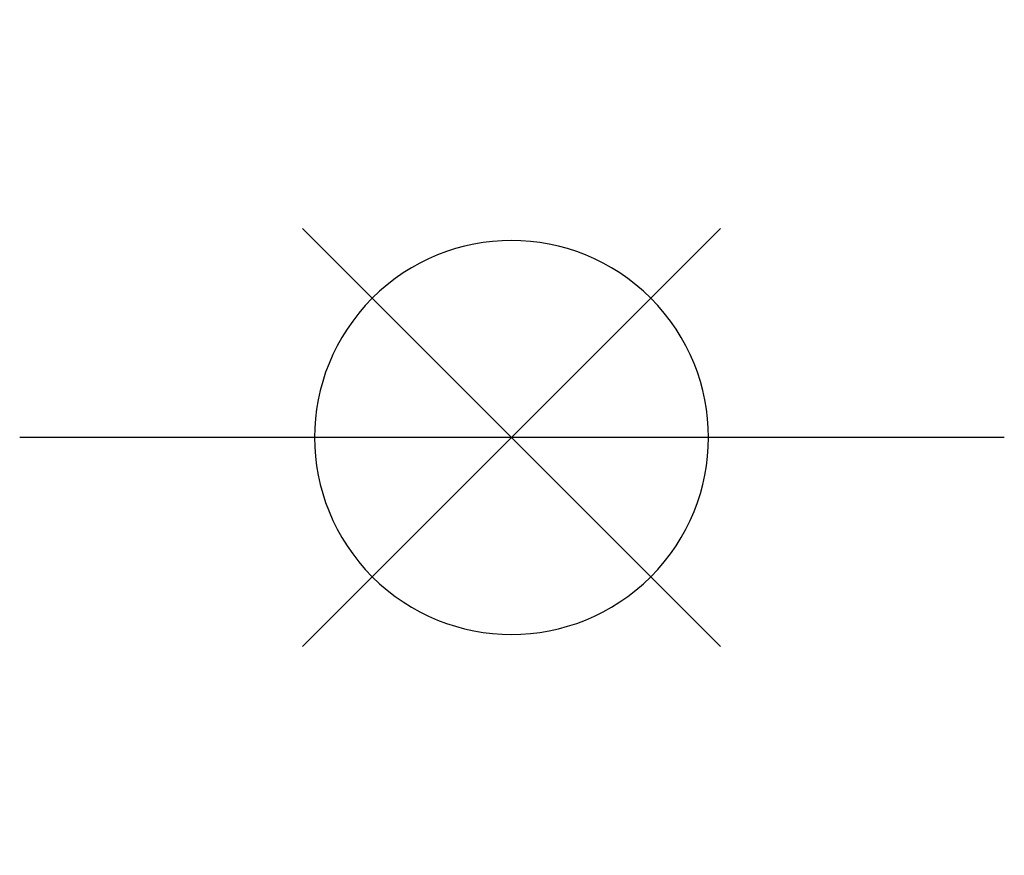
# Model space of a CAD drawing. Extents: x -29284 to 2055880, y -64816 to 121103.
# Tile 122 of 123: x 36029 to 38029, y 119406 to 121103. Entities that reach past the tile are written whole.
import ezdxf

# ---------------------------------------------------------------- set-up
doc = ezdxf.new("R2010")
doc.units = 0
doc.header["$LTSCALE"] = 50
doc.header["$MEASUREMENT"] = 0
doc.linetypes.add('DASHDOT', pattern=[1, 0.5, -0.25, 0, -0.25])
doc.linetypes.add('DD1', pattern=[2.66667, 1.66667, -0.5, 0, -0.5])
for name, color, linetype in [('A--L90--_F-23-', 7, 'CONTINUOUS'), ('A--L90--_F123-', 7, 'CONTINUOUS'), ('STRAMIEN', 1, 'DD1')]:
    doc.layers.add(name, color=color, linetype=linetype)

# ---------------------------------------------------------------- blocks, each defined once
blk = doc.blocks.new('S090024-')
at = {"layer": 'A--L90--_F-23-', "color": 255}
blk.add_circle((0, 0), 0.0123, dxfattribs=at)
at = {"layer": 'A--L90--_F123-', "color": 2, "linetype": 'Continuous'}
for points in [[(-0.000001, 5.999999), (-0.000001, -6)], [(-6.000001, 0), (5.999999, 0)]]:
    blk.add_lwpolyline(points, dxfattribs=at)
blk.add_lwpolyline([(-4.000001, 0, 1), (3.999998, 0, 1)], format="xyb", close=True, dxfattribs=at)

msp = doc.modelspace()

# ---------------------------------------------------------------- linework, layer by layer
at = {"layer": 'STRAMIEN', "color": 40, "linetype": 'Continuous'}
msp.add_line((36029.5, 120254.9), (38029.5, 120254.9), dxfattribs=at)

# ---------------------------------------------------------------- block references
at = {"layer": 'STRAMIEN', "linetype": 'DASHDOT', "xscale": 100, "yscale": 100, "rotation": 315}
msp.add_blockref('S090024-', (37028.5, 120254.2), dxfattribs=at)

doc.saveas('drawing.dxf')
